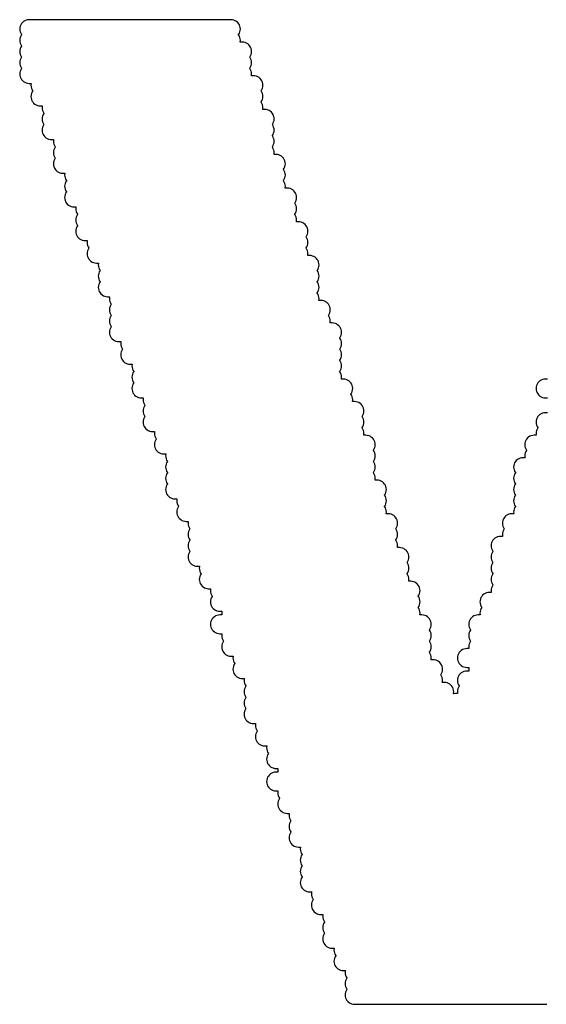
# Model space of a CAD drawing. Extents: x -0.28 to 1.53, y -0.26 to 1.53.
# Tile 23 of 45: x 1.2895 to 1.3176, y 1.3632 to 1.4158. Entities that reach past the tile are written whole.
import ezdxf

# ---------------------------------------------------------------- set-up
doc = ezdxf.new("R2010")
doc.units = 0
doc.header["$MEASUREMENT"] = 0
doc.layers.add('SLK-NS', color=7, linetype='CONTINUOUS')

msp = doc.modelspace()

# ---------------------------------------------------------------- linework, layer by layer
at = {"layer": 'SLK-NS'}
for points in [[(1.317711, 1.3948), (1.3176, 1.3948), (1.317522, 1.394794), (1.317445, 1.394776), (1.317373, 1.394746), (1.317306, 1.394705), (1.317246, 1.394654), (1.317195, 1.394594), (1.317154, 1.394527), (1.317124, 1.394455), (1.317106, 1.394378), (1.3171, 1.3943), (1.317106, 1.394222), (1.317124, 1.394145), (1.317154, 1.394073), (1.317195, 1.394006), (1.3172, 1.394), (1.317195, 1.393994), (1.317154, 1.393927), (1.317124, 1.393855), (1.317106, 1.393778), (1.3171, 1.3937), (1.317106, 1.393622), (1.317111, 1.3936), (1.317, 1.3936), (1.316922, 1.393594), (1.316845, 1.393576), (1.316773, 1.393546), (1.316706, 1.393505), (1.316646, 1.393454), (1.316595, 1.393394), (1.316554, 1.393327), (1.316524, 1.393255), (1.316506, 1.393178), (1.3165, 1.3931), (1.316506, 1.393022), (1.316524, 1.392945), (1.316554, 1.392873), (1.316595, 1.392806), (1.3166, 1.3928), (1.316595, 1.392794), (1.316554, 1.392727), (1.316524, 1.392655), (1.316506, 1.392578), (1.3165, 1.3925), (1.316506, 1.392422), (1.316511, 1.3924), (1.3164, 1.3924), (1.316322, 1.392394), (1.316245, 1.392376), (1.316173, 1.392346), (1.316106, 1.392305), (1.316046, 1.392254), (1.315995, 1.392194), (1.315954, 1.392127), (1.315924, 1.392055), (1.315906, 1.391978), (1.3159, 1.3919), (1.315906, 1.391822), (1.315924, 1.391745), (1.315954, 1.391673), (1.315995, 1.391606), (1.316, 1.3916), (1.315995, 1.391594), (1.315954, 1.391527), (1.315924, 1.391455), (1.315906, 1.391378), (1.3159, 1.3913), (1.315906, 1.391222), (1.315924, 1.391145), (1.315954, 1.391073), (1.315995, 1.391006), (1.316, 1.391), (1.315995, 1.390994), (1.315954, 1.390927), (1.315924, 1.390855), (1.315906, 1.390778), (1.3159, 1.3907), (1.315906, 1.390622), (1.315924, 1.390545), (1.315954, 1.390473), (1.315995, 1.390406), (1.316, 1.3904), (1.315995, 1.390394), (1.315954, 1.390327), (1.315924, 1.390255), (1.315906, 1.390178), (1.3159, 1.3901), (1.315906, 1.390022), (1.315924, 1.389945), (1.315954, 1.389873), (1.315995, 1.389806), (1.316, 1.3898), (1.315995, 1.389794), (1.315954, 1.389727), (1.315924, 1.389655), (1.315906, 1.389578), (1.3159, 1.3895), (1.315906, 1.389422), (1.315911, 1.3894), (1.3158, 1.3894), (1.315722, 1.389394), (1.315645, 1.389376), (1.315573, 1.389346), (1.315506, 1.389305), (1.315446, 1.389254), (1.315395, 1.389194), (1.315354, 1.389127), (1.315324, 1.389055), (1.315306, 1.388978), (1.3153, 1.3889), (1.315306, 1.388822), (1.315324, 1.388745), (1.315354, 1.388673), (1.315395, 1.388606), (1.3154, 1.3886), (1.315395, 1.388594), (1.315354, 1.388527), (1.315324, 1.388455), (1.315306, 1.388378), (1.3153, 1.3883), (1.315306, 1.388222), (1.315311, 1.3882), (1.3152, 1.3882), (1.315122, 1.388194), (1.315045, 1.388176), (1.314973, 1.388146), (1.314906, 1.388105), (1.314846, 1.388054), (1.314795, 1.387994), (1.314754, 1.387927), (1.314724, 1.387855), (1.314706, 1.387778), (1.3147, 1.3877), (1.314706, 1.387622), (1.314724, 1.387545), (1.314754, 1.387473), (1.314795, 1.387406), (1.3148, 1.3874), (1.314795, 1.387394), (1.314754, 1.387327), (1.314724, 1.387255), (1.314706, 1.387178), (1.3147, 1.3871), (1.314706, 1.387022), (1.314724, 1.386945), (1.314754, 1.386873), (1.314795, 1.386806), (1.3148, 1.3868), (1.314795, 1.386794), (1.314754, 1.386727), (1.314724, 1.386655), (1.314706, 1.386578), (1.3147, 1.3865), (1.314706, 1.386422), (1.314724, 1.386345), (1.314754, 1.386273), (1.314795, 1.386206), (1.3148, 1.3862), (1.314795, 1.386194), (1.314754, 1.386127), (1.314724, 1.386055), (1.314706, 1.385978), (1.3147, 1.3859), (1.314706, 1.385822), (1.314724, 1.385745), (1.314754, 1.385673), (1.314795, 1.385606), (1.3148, 1.3856), (1.314795, 1.385594), (1.314754, 1.385527), (1.314724, 1.385455), (1.314706, 1.385378), (1.3147, 1.3853), (1.314706, 1.385222), (1.314711, 1.3852), (1.3146, 1.3852), (1.314522, 1.385194), (1.314445, 1.385176), (1.314373, 1.385146), (1.314306, 1.385105), (1.314246, 1.385054), (1.314195, 1.384994), (1.314154, 1.384927), (1.314124, 1.384855), (1.314106, 1.384778), (1.3141, 1.3847), (1.314106, 1.384622), (1.314124, 1.384545), (1.314154, 1.384473), (1.314195, 1.384406), (1.3142, 1.3844), (1.314195, 1.384394), (1.314154, 1.384327), (1.314124, 1.384255), (1.314106, 1.384178), (1.3141, 1.3841), (1.314106, 1.384022), (1.314111, 1.384), (1.314, 1.384), (1.313922, 1.383994), (1.313845, 1.383976), (1.313773, 1.383946), (1.313706, 1.383905), (1.313646, 1.383854), (1.313595, 1.383794), (1.313554, 1.383727), (1.313524, 1.383655), (1.313506, 1.383578), (1.3135, 1.3835), (1.313506, 1.383422), (1.313524, 1.383345), (1.313554, 1.383273), (1.313595, 1.383206), (1.3136, 1.3832), (1.313595, 1.383194), (1.313554, 1.383127), (1.313524, 1.383055), (1.313506, 1.382978), (1.3135, 1.3829), (1.313506, 1.382822), (1.313524, 1.382745), (1.313554, 1.382673), (1.313595, 1.382606), (1.3136, 1.3826), (1.313595, 1.382594), (1.313554, 1.382527), (1.313524, 1.382455), (1.313506, 1.382378), (1.3135, 1.3823), (1.313506, 1.382222), (1.313511, 1.3822), (1.3134, 1.3822), (1.313322, 1.382194), (1.313245, 1.382176), (1.313173, 1.382146), (1.313106, 1.382105), (1.313046, 1.382054), (1.312995, 1.381994), (1.312954, 1.381927), (1.312924, 1.381855), (1.312906, 1.381778), (1.3129, 1.3817), (1.312906, 1.381622), (1.312924, 1.381545), (1.312954, 1.381473), (1.312995, 1.381406), (1.313046, 1.381346), (1.313106, 1.381295), (1.313173, 1.381254), (1.313245, 1.381224), (1.313322, 1.381206), (1.3134, 1.3812), (1.313511, 1.3812), (1.313506, 1.381178), (1.3135, 1.3811), (1.313506, 1.381022), (1.313511, 1.381), (1.3134, 1.381), (1.313322, 1.380994), (1.313245, 1.380976), (1.313173, 1.380946), (1.313106, 1.380905), (1.313046, 1.380854), (1.312995, 1.380794), (1.312954, 1.380727), (1.312924, 1.380655), (1.312906, 1.380578), (1.3129, 1.3805), (1.312906, 1.380422), (1.312924, 1.380345), (1.312954, 1.380273), (1.312995, 1.380206), (1.313, 1.3802), (1.312995, 1.380194), (1.312954, 1.380127), (1.312924, 1.380055), (1.312906, 1.379978), (1.3129, 1.3799), (1.312906, 1.379822), (1.312911, 1.3798), (1.3128, 1.3798), (1.312722, 1.379794), (1.312685, 1.379785), (1.312694, 1.379822), (1.3127, 1.3799), (1.312694, 1.379978), (1.312676, 1.380055), (1.312646, 1.380127), (1.312605, 1.380194), (1.312554, 1.380254), (1.312494, 1.380305), (1.312427, 1.380346), (1.312355, 1.380376), (1.312278, 1.380394), (1.3122, 1.3804), (1.312089, 1.3804), (1.312094, 1.380422), (1.3121, 1.3805), (1.312094, 1.380578), (1.312076, 1.380655), (1.312046, 1.380727), (1.312005, 1.380794), (1.312, 1.3808), (1.312005, 1.380806), (1.312046, 1.380873), (1.312076, 1.380945), (1.312094, 1.381022), (1.3121, 1.3811), (1.312094, 1.381178), (1.312076, 1.381255), (1.312046, 1.381327), (1.312005, 1.381394), (1.311954, 1.381454), (1.311894, 1.381505), (1.311827, 1.381546), (1.311755, 1.381576), (1.311678, 1.381594), (1.3116, 1.3816), (1.311489, 1.3816), (1.311494, 1.381622), (1.3115, 1.3817), (1.311494, 1.381778), (1.311476, 1.381855), (1.311446, 1.381927), (1.311405, 1.381994), (1.3114, 1.382), (1.311405, 1.382006), (1.311446, 1.382073), (1.311476, 1.382145), (1.311494, 1.382222), (1.3115, 1.3823), (1.311494, 1.382378), (1.311476, 1.382455), (1.311446, 1.382527), (1.311405, 1.382594), (1.3114, 1.3826), (1.311405, 1.382606), (1.311446, 1.382673), (1.311476, 1.382745), (1.311494, 1.382822), (1.3115, 1.3829), (1.311494, 1.382978), (1.311476, 1.383055), (1.311446, 1.383127), (1.311405, 1.383194), (1.3114, 1.3832), (1.311405, 1.383206), (1.311446, 1.383273), (1.311476, 1.383345), (1.311494, 1.383422), (1.3115, 1.3835), (1.311494, 1.383578), (1.311476, 1.383655), (1.311446, 1.383727), (1.311405, 1.383794), (1.311354, 1.383854), (1.311294, 1.383905), (1.311227, 1.383946), (1.311155, 1.383976), (1.311078, 1.383994), (1.311, 1.384), (1.310889, 1.384), (1.310894, 1.384022), (1.3109, 1.3841), (1.310894, 1.384178), (1.310876, 1.384255), (1.310846, 1.384327), (1.310805, 1.384394), (1.3108, 1.3844), (1.310805, 1.384406), (1.310846, 1.384473), (1.310876, 1.384545), (1.310894, 1.384622), (1.3109, 1.3847), (1.310894, 1.384778), (1.310876, 1.384855), (1.310846, 1.384927), (1.310805, 1.384994), (1.3108, 1.385), (1.310805, 1.385006), (1.310846, 1.385073), (1.310876, 1.385145), (1.310894, 1.385222), (1.3109, 1.3853), (1.310894, 1.385378), (1.310876, 1.385455), (1.310846, 1.385527), (1.310805, 1.385594), (1.310754, 1.385654), (1.310694, 1.385705), (1.310627, 1.385746), (1.310555, 1.385776), (1.310478, 1.385794), (1.3104, 1.3858), (1.310289, 1.3858), (1.310294, 1.385822), (1.3103, 1.3859), (1.310294, 1.385978), (1.310276, 1.386055), (1.310246, 1.386127), (1.310205, 1.386194), (1.3102, 1.3862), (1.310205, 1.386206), (1.310246, 1.386273), (1.310276, 1.386345), (1.310294, 1.386422), (1.3103, 1.3865), (1.310294, 1.386578), (1.310276, 1.386655), (1.310246, 1.386727), (1.310205, 1.386794), (1.3102, 1.3868), (1.310205, 1.386806), (1.310246, 1.386873), (1.310276, 1.386945), (1.310294, 1.387022), (1.3103, 1.3871), (1.310294, 1.387178), (1.310276, 1.387255), (1.310246, 1.387327), (1.310205, 1.387394), (1.310154, 1.387454), (1.310094, 1.387505), (1.310027, 1.387546), (1.309955, 1.387576), (1.309878, 1.387594), (1.3098, 1.3876), (1.309689, 1.3876), (1.309694, 1.387622), (1.3097, 1.3877), (1.309694, 1.387778), (1.309676, 1.387855), (1.309646, 1.387927), (1.309605, 1.387994), (1.3096, 1.388), (1.309605, 1.388006), (1.309646, 1.388073), (1.309676, 1.388145), (1.309694, 1.388222), (1.3097, 1.3883), (1.309694, 1.388378), (1.309676, 1.388455), (1.309646, 1.388527), (1.309605, 1.388594), (1.3096, 1.3886), (1.309605, 1.388606), (1.309646, 1.388673), (1.309676, 1.388745), (1.309694, 1.388822), (1.3097, 1.3889), (1.309694, 1.388978), (1.309676, 1.389055), (1.309646, 1.389127), (1.309605, 1.389194), (1.309554, 1.389254), (1.309494, 1.389305), (1.309427, 1.389346), (1.309355, 1.389376), (1.309278, 1.389394), (1.3092, 1.3894), (1.309089, 1.3894), (1.309094, 1.389422), (1.3091, 1.3895), (1.309094, 1.389578), (1.309076, 1.389655), (1.309046, 1.389727), (1.309005, 1.389794), (1.309, 1.3898), (1.309005, 1.389806), (1.309046, 1.389873), (1.309076, 1.389945), (1.309094, 1.390022), (1.3091, 1.3901), (1.309094, 1.390178), (1.309076, 1.390255), (1.309046, 1.390327), (1.309005, 1.390394), (1.309, 1.3904), (1.309005, 1.390406), (1.309046, 1.390473), (1.309076, 1.390545), (1.309094, 1.390622), (1.3091, 1.3907), (1.309094, 1.390778), (1.309076, 1.390855), (1.309046, 1.390927), (1.309005, 1.390994), (1.308954, 1.391054), (1.308894, 1.391105), (1.308827, 1.391146), (1.308755, 1.391176), (1.308678, 1.391194), (1.3086, 1.3912), (1.308489, 1.3912), (1.308494, 1.391222), (1.3085, 1.3913), (1.308494, 1.391378), (1.308476, 1.391455), (1.308446, 1.391527), (1.308405, 1.391594), (1.3084, 1.3916), (1.308405, 1.391606), (1.308446, 1.391673), (1.308476, 1.391745), (1.308494, 1.391822), (1.3085, 1.3919), (1.308494, 1.391978), (1.308476, 1.392055), (1.308446, 1.392127), (1.308405, 1.392194), (1.3084, 1.3922), (1.308405, 1.392206), (1.308446, 1.392273), (1.308476, 1.392345), (1.308494, 1.392422), (1.3085, 1.3925), (1.308494, 1.392578), (1.308476, 1.392655), (1.308446, 1.392727), (1.308405, 1.392794), (1.3084, 1.3928), (1.308405, 1.392806), (1.308446, 1.392873), (1.308476, 1.392945), (1.308494, 1.393022), (1.3085, 1.3931), (1.308494, 1.393178), (1.308476, 1.393255), (1.308446, 1.393327), (1.308405, 1.393394), (1.308354, 1.393454), (1.308294, 1.393505), (1.308227, 1.393546), (1.308155, 1.393576), (1.308078, 1.393594), (1.308, 1.3936), (1.307889, 1.3936), (1.307894, 1.393622), (1.3079, 1.3937), (1.307894, 1.393778), (1.307876, 1.393855), (1.307846, 1.393927), (1.307805, 1.393994), (1.3078, 1.394), (1.307805, 1.394006), (1.307846, 1.394073), (1.307876, 1.394145), (1.307894, 1.394222), (1.3079, 1.3943), (1.307894, 1.394378), (1.307876, 1.394455), (1.307846, 1.394527), (1.307805, 1.394594), (1.3078, 1.3946), (1.307805, 1.394606), (1.307846, 1.394673), (1.307876, 1.394745), (1.307894, 1.394822), (1.3079, 1.3949), (1.307894, 1.394978), (1.307876, 1.395055), (1.307846, 1.395127), (1.307805, 1.395194), (1.307754, 1.395254), (1.307694, 1.395305), (1.307627, 1.395346), (1.307555, 1.395376), (1.307478, 1.395394), (1.3074, 1.3954), (1.307289, 1.3954), (1.307294, 1.395422), (1.3073, 1.3955), (1.307294, 1.395578), (1.307276, 1.395655), (1.307246, 1.395727), (1.307205, 1.395794), (1.3072, 1.3958), (1.307205, 1.395806), (1.307246, 1.395873), (1.307276, 1.395945), (1.307294, 1.396022), (1.3073, 1.3961), (1.307294, 1.396178), (1.307276, 1.396255), (1.307246, 1.396327), (1.307205, 1.396394), (1.307154, 1.396454), (1.307094, 1.396505), (1.307027, 1.396546), (1.306955, 1.396576), (1.306878, 1.396594), (1.3068, 1.3966), (1.306689, 1.3966), (1.306694, 1.396622), (1.3067, 1.3967), (1.306694, 1.396778), (1.306676, 1.396855), (1.306646, 1.396927), (1.306605, 1.396994), (1.3066, 1.397), (1.306605, 1.397006), (1.306646, 1.397073), (1.306676, 1.397145), (1.306694, 1.397222), (1.3067, 1.3973), (1.306694, 1.397378), (1.306676, 1.397455), (1.306646, 1.397527), (1.306605, 1.397594), (1.3066, 1.3976), (1.306605, 1.397606), (1.306646, 1.397673), (1.306676, 1.397745), (1.306694, 1.397822), (1.3067, 1.3979), (1.306694, 1.397978), (1.306676, 1.398055), (1.306646, 1.398127), (1.306605, 1.398194), (1.3066, 1.3982), (1.306605, 1.398206), (1.306646, 1.398273), (1.306676, 1.398345), (1.306694, 1.398422), (1.3067, 1.3985), (1.306694, 1.398578), (1.306676, 1.398655), (1.306646, 1.398727), (1.306605, 1.398794), (1.3066, 1.3988), (1.306605, 1.398806), (1.306646, 1.398873), (1.306676, 1.398945), (1.306694, 1.399022), (1.3067, 1.3991), (1.306694, 1.399178), (1.306676, 1.399255), (1.306646, 1.399327), (1.306605, 1.399394), (1.306554, 1.399454), (1.306494, 1.399505), (1.306427, 1.399546), (1.306355, 1.399576), (1.306278, 1.399594), (1.3062, 1.3996), (1.306089, 1.3996), (1.306094, 1.399622), (1.3061, 1.3997), (1.306094, 1.399778), (1.306076, 1.399855), (1.306046, 1.399927), (1.306005, 1.399994), (1.306, 1.4), (1.306005, 1.400006), (1.306046, 1.400073), (1.306076, 1.400145), (1.306094, 1.400222), (1.3061, 1.4003), (1.306094, 1.400378), (1.306076, 1.400455), (1.306046, 1.400527), (1.306005, 1.400594), (1.305954, 1.400654), (1.305894, 1.400705), (1.305827, 1.400746), (1.305755, 1.400776), (1.305678, 1.400794), (1.3056, 1.4008), (1.305489, 1.4008), (1.305494, 1.400822), (1.3055, 1.4009), (1.305494, 1.400978), (1.305476, 1.401055), (1.305446, 1.401127), (1.305405, 1.401194), (1.3054, 1.4012), (1.305405, 1.401206), (1.305446, 1.401273), (1.305476, 1.401345), (1.305494, 1.401422), (1.3055, 1.4015), (1.305494, 1.401578), (1.305476, 1.401655), (1.305446, 1.401727), (1.305405, 1.401794), (1.3054, 1.4018), (1.305405, 1.401806), (1.305446, 1.401873), (1.305476, 1.401945), (1.305494, 1.402022), (1.3055, 1.4021), (1.305494, 1.402178), (1.305476, 1.402255), (1.305446, 1.402327), (1.305405, 1.402394), (1.3054, 1.4024), (1.305405, 1.402406), (1.305446, 1.402473), (1.305476, 1.402545), (1.305494, 1.402622), (1.3055, 1.4027), (1.305494, 1.402778), (1.305476, 1.402855), (1.305446, 1.402927), (1.305405, 1.402994), (1.305354, 1.403054), (1.305294, 1.403105), (1.305227, 1.403146), (1.305155, 1.403176), (1.305078, 1.403194), (1.305, 1.4032), (1.304889, 1.4032), (1.304894, 1.403222), (1.3049, 1.4033), (1.304894, 1.403378), (1.304876, 1.403455), (1.304846, 1.403527), (1.304805, 1.403594), (1.3048, 1.4036), (1.304805, 1.403606), (1.304846, 1.403673), (1.304876, 1.403745), (1.304894, 1.403822), (1.3049, 1.4039), (1.304894, 1.403978), (1.304876, 1.404055), (1.304846, 1.404127), (1.304805, 1.404194), (1.3048, 1.4042), (1.304805, 1.404206), (1.304846, 1.404273), (1.304876, 1.404345), (1.304894, 1.404422), (1.3049, 1.4045), (1.304894, 1.404578), (1.304876, 1.404655), (1.304846, 1.404727), (1.304805, 1.404794), (1.304754, 1.404854), (1.304694, 1.404905), (1.304627, 1.404946), (1.304555, 1.404976), (1.304478, 1.404994), (1.3044, 1.405), (1.304289, 1.405), (1.304294, 1.405022), (1.3043, 1.4051), (1.304294, 1.405178), (1.304276, 1.405255), (1.304246, 1.405327), (1.304205, 1.405394), (1.3042, 1.4054), (1.304205, 1.405406), (1.304246, 1.405473), (1.304276, 1.405545), (1.304294, 1.405622), (1.3043, 1.4057), (1.304294, 1.405778), (1.304276, 1.405855), (1.304246, 1.405927), (1.304205, 1.405994), (1.3042, 1.406), (1.304205, 1.406006), (1.304246, 1.406073), (1.304276, 1.406145), (1.304294, 1.406222), (1.3043, 1.4063), (1.304294, 1.406378), (1.304276, 1.406455), (1.304246, 1.406527), (1.304205, 1.406594), (1.304154, 1.406654), (1.304094, 1.406705), (1.304027, 1.406746), (1.303955, 1.406776), (1.303878, 1.406794), (1.3038, 1.4068), (1.303689, 1.4068), (1.303694, 1.406822), (1.3037, 1.4069), (1.303694, 1.406978), (1.303676, 1.407055), (1.303646, 1.407127), (1.303605, 1.407194), (1.3036, 1.4072), (1.303605, 1.407206), (1.303646, 1.407273), (1.303676, 1.407345), (1.303694, 1.407422), (1.3037, 1.4075), (1.303694, 1.407578), (1.303676, 1.407655), (1.303646, 1.407727), (1.303605, 1.407794), (1.3036, 1.4078), (1.303605, 1.407806), (1.303646, 1.407873), (1.303676, 1.407945), (1.303694, 1.408022), (1.3037, 1.4081), (1.303694, 1.408178), (1.303676, 1.408255), (1.303646, 1.408327), (1.303605, 1.408394), (1.303554, 1.408454), (1.303494, 1.408505), (1.303427, 1.408546), (1.303355, 1.408576), (1.303278, 1.408594), (1.3032, 1.4086), (1.303089, 1.4086), (1.303094, 1.408622), (1.3031, 1.4087), (1.303094, 1.408778), (1.303076, 1.408855), (1.303046, 1.408927), (1.303005, 1.408994), (1.303, 1.409), (1.303005, 1.409006), (1.303046, 1.409073), (1.303076, 1.409145), (1.303094, 1.409222), (1.3031, 1.4093), (1.303094, 1.409378), (1.303076, 1.409455), (1.303046, 1.409527), (1.303005, 1.409594), (1.303, 1.4096), (1.303005, 1.409606), (1.303046, 1.409673), (1.303076, 1.409745), (1.303094, 1.409822), (1.3031, 1.4099), (1.303094, 1.409978), (1.303076, 1.410055), (1.303046, 1.410127), (1.303005, 1.410194), (1.303, 1.4102), (1.303005, 1.410206), (1.303046, 1.410273), (1.303076, 1.410345), (1.303094, 1.410422), (1.3031, 1.4105), (1.303094, 1.410578), (1.303076, 1.410655), (1.303046, 1.410727), (1.303005, 1.410794), (1.302954, 1.410854), (1.302894, 1.410905), (1.302827, 1.410946), (1.302755, 1.410976), (1.302678, 1.410994), (1.3026, 1.411), (1.302489, 1.411), (1.302494, 1.411022), (1.3025, 1.4111), (1.302494, 1.411178), (1.302476, 1.411255), (1.302446, 1.411327), (1.302405, 1.411394), (1.3024, 1.4114), (1.302405, 1.411406), (1.302446, 1.411473), (1.302476, 1.411545), (1.302494, 1.411622), (1.3025, 1.4117), (1.302494, 1.411778), (1.302476, 1.411855), (1.302446, 1.411927), (1.302405, 1.411994), (1.3024, 1.412), (1.302405, 1.412006), (1.302446, 1.412073), (1.302476, 1.412145), (1.302494, 1.412222), (1.3025, 1.4123), (1.302494, 1.412378), (1.302476, 1.412455), (1.302446, 1.412527), (1.302405, 1.412594), (1.302354, 1.412654), (1.302294, 1.412705), (1.302227, 1.412746), (1.302155, 1.412776), (1.302078, 1.412794), (1.302, 1.4128), (1.301889, 1.4128), (1.301894, 1.412822), (1.3019, 1.4129), (1.301894, 1.412978), (1.301876, 1.413055), (1.301846, 1.413127), (1.301805, 1.413194), (1.3018, 1.4132), (1.301805, 1.413206), (1.301846, 1.413273), (1.301876, 1.413345), (1.301894, 1.413422), (1.3019, 1.4135), (1.301894, 1.413578), (1.301876, 1.413655), (1.301846, 1.413727), (1.301805, 1.413794), (1.3018, 1.4138), (1.301805, 1.413806), (1.301846, 1.413873), (1.301876, 1.413945), (1.301894, 1.414022), (1.3019, 1.4141), (1.301894, 1.414178), (1.301876, 1.414255), (1.301846, 1.414327), (1.301805, 1.414394), (1.301754, 1.414454), (1.301694, 1.414505), (1.301627, 1.414546), (1.301555, 1.414576), (1.301478, 1.414594), (1.3014, 1.4146), (1.301289, 1.4146), (1.301294, 1.414622), (1.3013, 1.4147), (1.301294, 1.414778), (1.301276, 1.414855), (1.301246, 1.414927), (1.301205, 1.414994), (1.3012, 1.415), (1.301205, 1.415006), (1.301246, 1.415073), (1.301276, 1.415145), (1.301294, 1.415222), (1.3013, 1.4153), (1.301294, 1.415378), (1.301276, 1.415455), (1.301246, 1.415527), (1.301205, 1.415594), (1.301154, 1.415654), (1.301094, 1.415705), (1.301027, 1.415746), (1.300955, 1.415776), (1.300878, 1.415794), (1.3008, 1.4158), (1.29, 1.4158), (1.289922, 1.415794), (1.289845, 1.415776), (1.289773, 1.415746), (1.289706, 1.415705), (1.289646, 1.415654), (1.289595, 1.415594), (1.289554, 1.415527), (1.289524, 1.415455), (1.289506, 1.415378), (1.2895, 1.4153), (1.289506, 1.415222), (1.289524, 1.415145), (1.289554, 1.415073), (1.289595, 1.415006), (1.2896, 1.415), (1.289595, 1.414994), (1.289554, 1.414927), (1.289524, 1.414855), (1.289506, 1.414778), (1.2895, 1.4147), (1.289506, 1.414622), (1.289524, 1.414545), (1.289554, 1.414473), (1.289595, 1.414406), (1.2896, 1.4144), (1.289595, 1.414394), (1.289554, 1.414327), (1.289524, 1.414255), (1.289506, 1.414178), (1.2895, 1.4141), (1.289506, 1.414022), (1.289524, 1.413945), (1.289554, 1.413873), (1.289595, 1.413806), (1.2896, 1.4138), (1.289595, 1.413794), (1.289554, 1.413727), (1.289524, 1.413655), (1.289506, 1.413578), (1.2895, 1.4135), (1.289506, 1.413422), (1.289524, 1.413345), (1.289554, 1.413273), (1.289595, 1.413206), (1.2896, 1.4132), (1.289595, 1.413194), (1.289554, 1.413127), (1.289524, 1.413055), (1.289506, 1.412978), (1.2895, 1.4129), (1.289506, 1.412822), (1.289524, 1.412745), (1.289554, 1.412673), (1.289595, 1.412606), (1.289646, 1.412546), (1.289706, 1.412495), (1.289773, 1.412454), (1.289845, 1.412424), (1.289922, 1.412406), (1.29, 1.4124), (1.290111, 1.4124), (1.290106, 1.412378), (1.2901, 1.4123), (1.290106, 1.412222), (1.290124, 1.412145), (1.290154, 1.412073), (1.290195, 1.412006), (1.2902, 1.412), (1.290195, 1.411994), (1.290154, 1.411927), (1.290124, 1.411855), (1.290106, 1.411778), (1.2901, 1.4117), (1.290106, 1.411622), (1.290124, 1.411545), (1.290154, 1.411473), (1.290195, 1.411406), (1.290246, 1.411346), (1.290306, 1.411295), (1.290373, 1.411254), (1.290445, 1.411224), (1.290522, 1.411206), (1.2906, 1.4112), (1.290711, 1.4112), (1.290706, 1.411178), (1.2907, 1.4111), (1.290706, 1.411022), (1.290724, 1.410945), (1.290754, 1.410873), (1.290795, 1.410806), (1.2908, 1.4108), (1.290795, 1.410794), (1.290754, 1.410727), (1.290724, 1.410655), (1.290706, 1.410578), (1.2907, 1.4105), (1.290706, 1.410422), (1.290724, 1.410345), (1.290754, 1.410273), (1.290795, 1.410206), (1.2908, 1.4102), (1.290795, 1.410194), (1.290754, 1.410127), (1.290724, 1.410055), (1.290706, 1.409978), (1.2907, 1.4099), (1.290706, 1.409822), (1.290724, 1.409745), (1.290754, 1.409673), (1.290795, 1.409606), (1.290846, 1.409546), (1.290906, 1.409495), (1.290973, 1.409454), (1.291045, 1.409424), (1.291122, 1.409406), (1.2912, 1.4094), (1.291311, 1.4094), (1.291306, 1.409378), (1.2913, 1.4093), (1.291306, 1.409222), (1.291324, 1.409145), (1.291354, 1.409073), (1.291395, 1.409006), (1.2914, 1.409), (1.291395, 1.408994), (1.291354, 1.408927), (1.291324, 1.408855), (1.291306, 1.408778), (1.2913, 1.4087), (1.291306, 1.408622), (1.291324, 1.408545), (1.291354, 1.408473), (1.291395, 1.408406), (1.2914, 1.4084), (1.291395, 1.408394), (1.291354, 1.408327), (1.291324, 1.408255), (1.291306, 1.408178), (1.2913, 1.4081), (1.291306, 1.408022), (1.291324, 1.407945), (1.291354, 1.407873), (1.291395, 1.407806), (1.291446, 1.407746), (1.291506, 1.407695), (1.291573, 1.407654), (1.291645, 1.407624), (1.291722, 1.407606), (1.2918, 1.4076), (1.291911, 1.4076), (1.291906, 1.407578), (1.2919, 1.4075), (1.291906, 1.407422), (1.291924, 1.407345), (1.291954, 1.407273), (1.291995, 1.407206), (1.292, 1.4072), (1.291995, 1.407194), (1.291954, 1.407127), (1.291924, 1.407055), (1.291906, 1.406978), (1.2919, 1.4069), (1.291906, 1.406822), (1.291924, 1.406745), (1.291954, 1.406673), (1.291995, 1.406606), (1.292, 1.4066), (1.291995, 1.406594), (1.291954, 1.406527), (1.291924, 1.406455), (1.291906, 1.406378), (1.2919, 1.4063), (1.291906, 1.406222), (1.291924, 1.406145), (1.291954, 1.406073), (1.291995, 1.406006), (1.292046, 1.405946), (1.292106, 1.405895), (1.292173, 1.405854), (1.292245, 1.405824), (1.292322, 1.405806), (1.2924, 1.4058), (1.292511, 1.4058), (1.292506, 1.405778), (1.2925, 1.4057), (1.292506, 1.405622), (1.292524, 1.405545), (1.292554, 1.405473), (1.292595, 1.405406), (1.2926, 1.4054), (1.292595, 1.405394), (1.292554, 1.405327), (1.292524, 1.405255), (1.292506, 1.405178), (1.2925, 1.4051), (1.292506, 1.405022), (1.292524, 1.404945), (1.292554, 1.404873), (1.292595, 1.404806), (1.2926, 1.4048), (1.292595, 1.404794), (1.292554, 1.404727), (1.292524, 1.404655), (1.292506, 1.404578), (1.2925, 1.4045), (1.292506, 1.404422), (1.292524, 1.404345), (1.292554, 1.404273), (1.292595, 1.404206), (1.292646, 1.404146), (1.292706, 1.404095), (1.292773, 1.404054), (1.292845, 1.404024), (1.292922, 1.404006), (1.293, 1.404), (1.293111, 1.404), (1.293106, 1.403978), (1.2931, 1.4039), (1.293106, 1.403822), (1.293124, 1.403745), (1.293154, 1.403673), (1.293195, 1.403606), (1.2932, 1.4036), (1.293195, 1.403594), (1.293154, 1.403527), (1.293124, 1.403455), (1.293106, 1.403378), (1.2931, 1.4033), (1.293106, 1.403222), (1.293124, 1.403145), (1.293154, 1.403073), (1.293195, 1.403006), (1.293246, 1.402946), (1.293306, 1.402895), (1.293373, 1.402854), (1.293445, 1.402824), (1.293522, 1.402806), (1.2936, 1.4028), (1.293711, 1.4028), (1.293706, 1.402778), (1.2937, 1.4027), (1.293706, 1.402622), (1.293724, 1.402545), (1.293754, 1.402473), (1.293795, 1.402406), (1.2938, 1.4024), (1.293795, 1.402394), (1.293754, 1.402327), (1.293724, 1.402255), (1.293706, 1.402178), (1.2937, 1.4021), (1.293706, 1.402022), (1.293724, 1.401945), (1.293754, 1.401873), (1.293795, 1.401806), (1.2938, 1.4018), (1.293795, 1.401794), (1.293754, 1.401727), (1.293724, 1.401655), (1.293706, 1.401578), (1.2937, 1.4015), (1.293706, 1.401422), (1.293724, 1.401345), (1.293754, 1.401273), (1.293795, 1.401206), (1.293846, 1.401146), (1.293906, 1.401095), (1.293973, 1.401054), (1.294045, 1.401024), (1.294122, 1.401006), (1.2942, 1.401), (1.294311, 1.401), (1.294306, 1.400978), (1.2943, 1.4009), (1.294306, 1.400822), (1.294324, 1.400745), (1.294354, 1.400673), (1.294395, 1.400606), (1.2944, 1.4006), (1.294395, 1.400594), (1.294354, 1.400527), (1.294324, 1.400455), (1.294306, 1.400378), (1.2943, 1.4003), (1.294306, 1.400222), (1.294324, 1.400145), (1.294354, 1.400073), (1.294395, 1.400006), (1.2944, 1.4), (1.294395, 1.399994), (1.294354, 1.399927), (1.294324, 1.399855), (1.294306, 1.399778), (1.2943, 1.3997), (1.294306, 1.399622), (1.294324, 1.399545), (1.294354, 1.399473), (1.294395, 1.399406), (1.2944, 1.3994), (1.294395, 1.399394), (1.294354, 1.399327), (1.294324, 1.399255), (1.294306, 1.399178), (1.2943, 1.3991), (1.294306, 1.399022), (1.294324, 1.398945), (1.294354, 1.398873), (1.294395, 1.398806), (1.294446, 1.398746), (1.294506, 1.398695), (1.294573, 1.398654), (1.294645, 1.398624), (1.294722, 1.398606), (1.2948, 1.3986), (1.294911, 1.3986), (1.294906, 1.398578), (1.2949, 1.3985), (1.294906, 1.398422), (1.294924, 1.398345), (1.294954, 1.398273), (1.294995, 1.398206), (1.295, 1.3982), (1.294995, 1.398194), (1.294954, 1.398127), (1.294924, 1.398055), (1.294906, 1.397978), (1.2949, 1.3979), (1.294906, 1.397822), (1.294924, 1.397745), (1.294954, 1.397673), (1.294995, 1.397606), (1.295046, 1.397546), (1.295106, 1.397495), (1.295173, 1.397454), (1.295245, 1.397424), (1.295322, 1.397406), (1.2954, 1.3974), (1.295511, 1.3974), (1.295506, 1.397378), (1.2955, 1.3973), (1.295506, 1.397222), (1.295524, 1.397145), (1.295554, 1.397073), (1.295595, 1.397006), (1.2956, 1.397), (1.295595, 1.396994), (1.295554, 1.396927), (1.295524, 1.396855), (1.295506, 1.396778), (1.2955, 1.3967), (1.295506, 1.396622), (1.295524, 1.396545), (1.295554, 1.396473), (1.295595, 1.396406), (1.2956, 1.3964), (1.295595, 1.396394), (1.295554, 1.396327), (1.295524, 1.396255), (1.295506, 1.396178), (1.2955, 1.3961), (1.295506, 1.396022), (1.295524, 1.395945), (1.295554, 1.395873), (1.295595, 1.395806), (1.295646, 1.395746), (1.295706, 1.395695), (1.295773, 1.395654), (1.295845, 1.395624), (1.295922, 1.395606), (1.296, 1.3956), (1.296111, 1.3956), (1.296106, 1.395578), (1.2961, 1.3955), (1.296106, 1.395422), (1.296124, 1.395345), (1.296154, 1.395273), (1.296195, 1.395206), (1.2962, 1.3952), (1.296195, 1.395194), (1.296154, 1.395127), (1.296124, 1.395055), (1.296106, 1.394978), (1.2961, 1.3949), (1.296106, 1.394822), (1.296124, 1.394745), (1.296154, 1.394673), (1.296195, 1.394606), (1.2962, 1.3946), (1.296195, 1.394594), (1.296154, 1.394527), (1.296124, 1.394455), (1.296106, 1.394378), (1.2961, 1.3943), (1.296106, 1.394222), (1.296124, 1.394145), (1.296154, 1.394073), (1.296195, 1.394006), (1.296246, 1.393946), (1.296306, 1.393895), (1.296373, 1.393854), (1.296445, 1.393824), (1.296522, 1.393806), (1.2966, 1.3938), (1.296711, 1.3938), (1.296706, 1.393778), (1.2967, 1.3937), (1.296706, 1.393622), (1.296724, 1.393545), (1.296754, 1.393473), (1.296795, 1.393406), (1.2968, 1.3934), (1.296795, 1.393394), (1.296754, 1.393327), (1.296724, 1.393255), (1.296706, 1.393178), (1.2967, 1.3931), (1.296706, 1.393022), (1.296724, 1.392945), (1.296754, 1.392873), (1.296795, 1.392806), (1.296846, 1.392746), (1.296906, 1.392695), (1.296973, 1.392654), (1.297045, 1.392624), (1.297122, 1.392606), (1.2972, 1.3926), (1.297311, 1.3926), (1.297306, 1.392578), (1.2973, 1.3925), (1.297306, 1.392422), (1.297324, 1.392345), (1.297354, 1.392273), (1.297395, 1.392206), (1.2974, 1.3922), (1.297395, 1.392194), (1.297354, 1.392127), (1.297324, 1.392055), (1.297306, 1.391978), (1.2973, 1.3919), (1.297306, 1.391822), (1.297324, 1.391745), (1.297354, 1.391673), (1.297395, 1.391606), (1.2974, 1.3916), (1.297395, 1.391594), (1.297354, 1.391527), (1.297324, 1.391455), (1.297306, 1.391378), (1.2973, 1.3913), (1.297306, 1.391222), (1.297324, 1.391145), (1.297354, 1.391073), (1.297395, 1.391006), (1.2974, 1.391), (1.297395, 1.390994), (1.297354, 1.390927), (1.297324, 1.390855), (1.297306, 1.390778), (1.2973, 1.3907), (1.297306, 1.390622), (1.297324, 1.390545), (1.297354, 1.390473), (1.297395, 1.390406), (1.297446, 1.390346), (1.297506, 1.390295), (1.297573, 1.390254), (1.297645, 1.390224), (1.297722, 1.390206), (1.2978, 1.3902), (1.297911, 1.3902), (1.297906, 1.390178), (1.2979, 1.3901), (1.297906, 1.390022), (1.297924, 1.389945), (1.297954, 1.389873), (1.297995, 1.389806), (1.298, 1.3898), (1.297995, 1.389794), (1.297954, 1.389727), (1.297924, 1.389655), (1.297906, 1.389578), (1.2979, 1.3895), (1.297906, 1.389422), (1.297924, 1.389345), (1.297954, 1.389273), (1.297995, 1.389206), (1.298046, 1.389146), (1.298106, 1.389095), (1.298173, 1.389054), (1.298245, 1.389024), (1.298322, 1.389006), (1.2984, 1.389), (1.298511, 1.389), (1.298506, 1.388978), (1.2985, 1.3889), (1.298506, 1.388822), (1.298524, 1.388745), (1.298554, 1.388673), (1.298595, 1.388606), (1.2986, 1.3886), (1.298595, 1.388594), (1.298554, 1.388527), (1.298524, 1.388455), (1.298506, 1.388378), (1.2985, 1.3883), (1.298506, 1.388222), (1.298524, 1.388145), (1.298554, 1.388073), (1.298595, 1.388006), (1.2986, 1.388), (1.298595, 1.387994), (1.298554, 1.387927), (1.298524, 1.387855), (1.298506, 1.387778), (1.2985, 1.3877), (1.298506, 1.387622), (1.298524, 1.387545), (1.298554, 1.387473), (1.298595, 1.387406), (1.2986, 1.3874), (1.298595, 1.387394), (1.298554, 1.387327), (1.298524, 1.387255), (1.298506, 1.387178), (1.2985, 1.3871), (1.298506, 1.387022), (1.298524, 1.386945), (1.298554, 1.386873), (1.298595, 1.386806), (1.298646, 1.386746), (1.298706, 1.386695), (1.298773, 1.386654), (1.298845, 1.386624), (1.298922, 1.386606), (1.299, 1.3866), (1.299111, 1.3866), (1.299106, 1.386578), (1.2991, 1.3865), (1.299106, 1.386422), (1.299124, 1.386345), (1.299154, 1.386273), (1.299195, 1.386206), (1.2992, 1.3862), (1.299195, 1.386194), (1.299154, 1.386127), (1.299124, 1.386055), (1.299106, 1.385978), (1.2991, 1.3859), (1.299106, 1.385822), (1.299124, 1.385745), (1.299154, 1.385673), (1.299195, 1.385606), (1.299246, 1.385546), (1.299306, 1.385495), (1.299373, 1.385454), (1.299445, 1.385424), (1.299522, 1.385406), (1.2996, 1.3854), (1.299711, 1.3854), (1.299706, 1.385378), (1.2997, 1.3853), (1.299706, 1.385222), (1.299724, 1.385145), (1.299754, 1.385073), (1.299795, 1.385006), (1.2998, 1.385), (1.299795, 1.384994), (1.299754, 1.384927), (1.299724, 1.384855), (1.299706, 1.384778), (1.2997, 1.3847), (1.299706, 1.384622), (1.299724, 1.384545), (1.299754, 1.384473), (1.299795, 1.384406), (1.299846, 1.384346), (1.299906, 1.384295), (1.299973, 1.384254), (1.300045, 1.384224), (1.300122, 1.384206), (1.3002, 1.3842), (1.300311, 1.3842), (1.300306, 1.384178), (1.3003, 1.3841), (1.300306, 1.384022), (1.300311, 1.384), (1.3002, 1.384), (1.300122, 1.383994), (1.300045, 1.383976), (1.299973, 1.383946), (1.299906, 1.383905), (1.299846, 1.383854), (1.299795, 1.383794), (1.299754, 1.383727), (1.299724, 1.383655), (1.299706, 1.383578), (1.2997, 1.3835), (1.299706, 1.383422), (1.299724, 1.383345), (1.299754, 1.383273), (1.299795, 1.383206), (1.299846, 1.383146), (1.299906, 1.383095), (1.299973, 1.383054), (1.300045, 1.383024), (1.300122, 1.383006), (1.3002, 1.383), (1.300311, 1.383), (1.300306, 1.382978), (1.3003, 1.3829), (1.300306, 1.382822), (1.300324, 1.382745), (1.300354, 1.382673), (1.300395, 1.382606), (1.3004, 1.3826), (1.300395, 1.382594), (1.300354, 1.382527), (1.300324, 1.382455), (1.300306, 1.382378), (1.3003, 1.3823), (1.300306, 1.382222), (1.300324, 1.382145), (1.300354, 1.382073), (1.300395, 1.382006), (1.300446, 1.381946), (1.300506, 1.381895), (1.300573, 1.381854), (1.300645, 1.381824), (1.300722, 1.381806), (1.3008, 1.3818), (1.300911, 1.3818), (1.300906, 1.381778), (1.3009, 1.3817), (1.300906, 1.381622), (1.300924, 1.381545), (1.300954, 1.381473), (1.300995, 1.381406), (1.301, 1.3814), (1.300995, 1.381394), (1.300954, 1.381327), (1.300924, 1.381255), (1.300906, 1.381178), (1.3009, 1.3811), (1.300906, 1.381022), (1.300924, 1.380945), (1.300954, 1.380873), (1.300995, 1.380806), (1.301046, 1.380746), (1.301106, 1.380695), (1.301173, 1.380654), (1.301245, 1.380624), (1.301322, 1.380606), (1.3014, 1.3806), (1.301511, 1.3806), (1.301506, 1.380578), (1.3015, 1.3805), (1.301506, 1.380422), (1.301524, 1.380345), (1.301554, 1.380273), (1.301595, 1.380206), (1.3016, 1.3802), (1.301595, 1.380194), (1.301554, 1.380127), (1.301524, 1.380055), (1.301506, 1.379978), (1.3015, 1.3799), (1.301506, 1.379822), (1.301524, 1.379745), (1.301554, 1.379673), (1.301595, 1.379606), (1.3016, 1.3796), (1.301595, 1.379594), (1.301554, 1.379527), (1.301524, 1.379455), (1.301506, 1.379378), (1.3015, 1.3793), (1.301506, 1.379222), (1.301524, 1.379145), (1.301554, 1.379073), (1.301595, 1.379006), (1.3016, 1.379), (1.301595, 1.378994), (1.301554, 1.378927), (1.301524, 1.378855), (1.301506, 1.378778), (1.3015, 1.3787), (1.301506, 1.378622), (1.301524, 1.378545), (1.301554, 1.378473), (1.301595, 1.378406), (1.301646, 1.378346), (1.301706, 1.378295), (1.301773, 1.378254), (1.301845, 1.378224), (1.301922, 1.378206), (1.302, 1.3782), (1.302111, 1.3782), (1.302106, 1.378178), (1.3021, 1.3781), (1.302106, 1.378022), (1.302124, 1.377945), (1.302154, 1.377873), (1.302195, 1.377806), (1.3022, 1.3778), (1.302195, 1.377794), (1.302154, 1.377727), (1.302124, 1.377655), (1.302106, 1.377578), (1.3021, 1.3775), (1.302106, 1.377422), (1.302124, 1.377345), (1.302154, 1.377273), (1.302195, 1.377206), (1.302246, 1.377146), (1.302306, 1.377095), (1.302373, 1.377054), (1.302445, 1.377024), (1.302522, 1.377006), (1.3026, 1.377), (1.302711, 1.377), (1.302706, 1.376978), (1.3027, 1.3769), (1.302706, 1.376822), (1.302724, 1.376745), (1.302754, 1.376673), (1.302795, 1.376606), (1.3028, 1.3766), (1.302795, 1.376594), (1.302754, 1.376527), (1.302724, 1.376455), (1.302706, 1.376378), (1.3027, 1.3763), (1.302706, 1.376222), (1.302724, 1.376145), (1.302754, 1.376073), (1.302795, 1.376006), (1.302846, 1.375946), (1.302906, 1.375895), (1.302973, 1.375854), (1.303045, 1.375824), (1.303122, 1.375806), (1.3032, 1.3758), (1.303311, 1.3758), (1.303306, 1.375778), (1.3033, 1.3757), (1.303306, 1.375622), (1.303311, 1.3756), (1.3032, 1.3756), (1.303122, 1.375594), (1.303045, 1.375576), (1.302973, 1.375546), (1.302906, 1.375505), (1.302846, 1.375454), (1.302795, 1.375394), (1.302754, 1.375327), (1.302724, 1.375255), (1.302706, 1.375178), (1.3027, 1.3751), (1.302706, 1.375022), (1.302724, 1.374945), (1.302754, 1.374873), (1.302795, 1.374806), (1.302846, 1.374746), (1.302906, 1.374695), (1.302973, 1.374654), (1.303045, 1.374624), (1.303122, 1.374606), (1.3032, 1.3746), (1.303311, 1.3746), (1.303306, 1.374578), (1.3033, 1.3745), (1.303306, 1.374422), (1.303324, 1.374345), (1.303354, 1.374273), (1.303395, 1.374206), (1.3034, 1.3742), (1.303395, 1.374194), (1.303354, 1.374127), (1.303324, 1.374055), (1.303306, 1.373978), (1.3033, 1.3739), (1.303306, 1.373822), (1.303324, 1.373745), (1.303354, 1.373673), (1.303395, 1.373606), (1.303446, 1.373546), (1.303506, 1.373495), (1.303573, 1.373454), (1.303645, 1.373424), (1.303722, 1.373406), (1.3038, 1.3734), (1.303911, 1.3734), (1.303906, 1.373378), (1.3039, 1.3733), (1.303906, 1.373222), (1.303924, 1.373145), (1.303954, 1.373073), (1.303995, 1.373006), (1.304, 1.373), (1.303995, 1.372994), (1.303954, 1.372927), (1.303924, 1.372855), (1.303906, 1.372778), (1.3039, 1.3727), (1.303906, 1.372622), (1.303924, 1.372545), (1.303954, 1.372473), (1.303995, 1.372406), (1.304, 1.3724), (1.303995, 1.372394), (1.303954, 1.372327), (1.303924, 1.372255), (1.303906, 1.372178), (1.3039, 1.3721), (1.303906, 1.372022), (1.303924, 1.371945), (1.303954, 1.371873), (1.303995, 1.371806), (1.304046, 1.371746), (1.304106, 1.371695), (1.304173, 1.371654), (1.304245, 1.371624), (1.304322, 1.371606), (1.3044, 1.3716), (1.304511, 1.3716), (1.304506, 1.371578), (1.3045, 1.3715), (1.304506, 1.371422), (1.304524, 1.371345), (1.304554, 1.371273), (1.304595, 1.371206), (1.3046, 1.3712), (1.304595, 1.371194), (1.304554, 1.371127), (1.304524, 1.371055), (1.304506, 1.370978), (1.3045, 1.3709), (1.304506, 1.370822), (1.304524, 1.370745), (1.304554, 1.370673), (1.304595, 1.370606), (1.3046, 1.3706), (1.304595, 1.370594), (1.304554, 1.370527), (1.304524, 1.370455), (1.304506, 1.370378), (1.3045, 1.3703), (1.304506, 1.370222), (1.304524, 1.370145), (1.304554, 1.370073), (1.304595, 1.370006), (1.3046, 1.37), (1.304595, 1.369994), (1.304554, 1.369927), (1.304524, 1.369855), (1.304506, 1.369778), (1.3045, 1.3697), (1.304506, 1.369622), (1.304524, 1.369545), (1.304554, 1.369473), (1.304595, 1.369406), (1.304646, 1.369346), (1.304706, 1.369295), (1.304773, 1.369254), (1.304845, 1.369224), (1.304922, 1.369206), (1.305, 1.3692), (1.305111, 1.3692), (1.305106, 1.369178), (1.3051, 1.3691), (1.305106, 1.369022), (1.305124, 1.368945), (1.305154, 1.368873), (1.305195, 1.368806), (1.3052, 1.3688), (1.305195, 1.368794), (1.305154, 1.368727), (1.305124, 1.368655), (1.305106, 1.368578), (1.3051, 1.3685), (1.305106, 1.368422), (1.305124, 1.368345), (1.305154, 1.368273), (1.305195, 1.368206), (1.305246, 1.368146), (1.305306, 1.368095), (1.305373, 1.368054), (1.305445, 1.368024), (1.305522, 1.368006), (1.3056, 1.368), (1.305711, 1.368), (1.305706, 1.367978), (1.3057, 1.3679), (1.305706, 1.367822), (1.305724, 1.367745), (1.305754, 1.367673), (1.305795, 1.367606), (1.3058, 1.3676), (1.305795, 1.367594), (1.305754, 1.367527), (1.305724, 1.367455), (1.305706, 1.367378), (1.3057, 1.3673), (1.305706, 1.367222), (1.305724, 1.367145), (1.305754, 1.367073), (1.305795, 1.367006), (1.3058, 1.367), (1.305795, 1.366994), (1.305754, 1.366927), (1.305724, 1.366855), (1.305706, 1.366778), (1.3057, 1.3667), (1.305706, 1.366622), (1.305724, 1.366545), (1.305754, 1.366473), (1.305795, 1.366406), (1.305846, 1.366346), (1.305906, 1.366295), (1.305973, 1.366254), (1.306045, 1.366224), (1.306122, 1.366206), (1.3062, 1.3662), (1.306311, 1.3662), (1.306306, 1.366178), (1.3063, 1.3661), (1.306306, 1.366022), (1.306324, 1.365945), (1.306354, 1.365873), (1.306395, 1.365806), (1.3064, 1.3658), (1.306395, 1.365794), (1.306354, 1.365727), (1.306324, 1.365655), (1.306306, 1.365578), (1.3063, 1.3655), (1.306306, 1.365422), (1.306324, 1.365345), (1.306354, 1.365273), (1.306395, 1.365206), (1.306446, 1.365146), (1.306506, 1.365095), (1.306573, 1.365054), (1.306645, 1.365024), (1.306722, 1.365006), (1.3068, 1.365), (1.306911, 1.365), (1.306906, 1.364978), (1.3069, 1.3649), (1.306906, 1.364822), (1.306924, 1.364745), (1.306954, 1.364673), (1.306995, 1.364606), (1.307, 1.3646), (1.306995, 1.364594), (1.306954, 1.364527), (1.306924, 1.364455), (1.306906, 1.364378), (1.3069, 1.3643), (1.306906, 1.364222), (1.306924, 1.364145), (1.306954, 1.364073), (1.306995, 1.364006), (1.307, 1.364), (1.306995, 1.363994), (1.306954, 1.363927), (1.306924, 1.363855), (1.306906, 1.363778), (1.3069, 1.3637), (1.306906, 1.363622), (1.306924, 1.363545), (1.306954, 1.363473), (1.306995, 1.363406), (1.307046, 1.363346), (1.307106, 1.363295), (1.307173, 1.363254), (1.307245, 1.363224), (1.307322, 1.363206), (1.3074, 1.3632), (1.3176, 1.3632), (1.317678, 1.363206)], [(1.317711, 1.3966), (1.3176, 1.3966), (1.317522, 1.396594), (1.317445, 1.396576), (1.317373, 1.396546), (1.317306, 1.396505), (1.317246, 1.396454), (1.317195, 1.396394), (1.317154, 1.396327), (1.317124, 1.396255), (1.317106, 1.396178), (1.3171, 1.3961), (1.317106, 1.396022), (1.317124, 1.395945), (1.317154, 1.395873), (1.317195, 1.395806), (1.317246, 1.395746), (1.317306, 1.395695), (1.317373, 1.395654), (1.317445, 1.395624), (1.317522, 1.395606), (1.3176, 1.3956), (1.317711, 1.3956)]]:
    msp.add_lwpolyline(points, dxfattribs=at)

doc.saveas('drawing.dxf')
